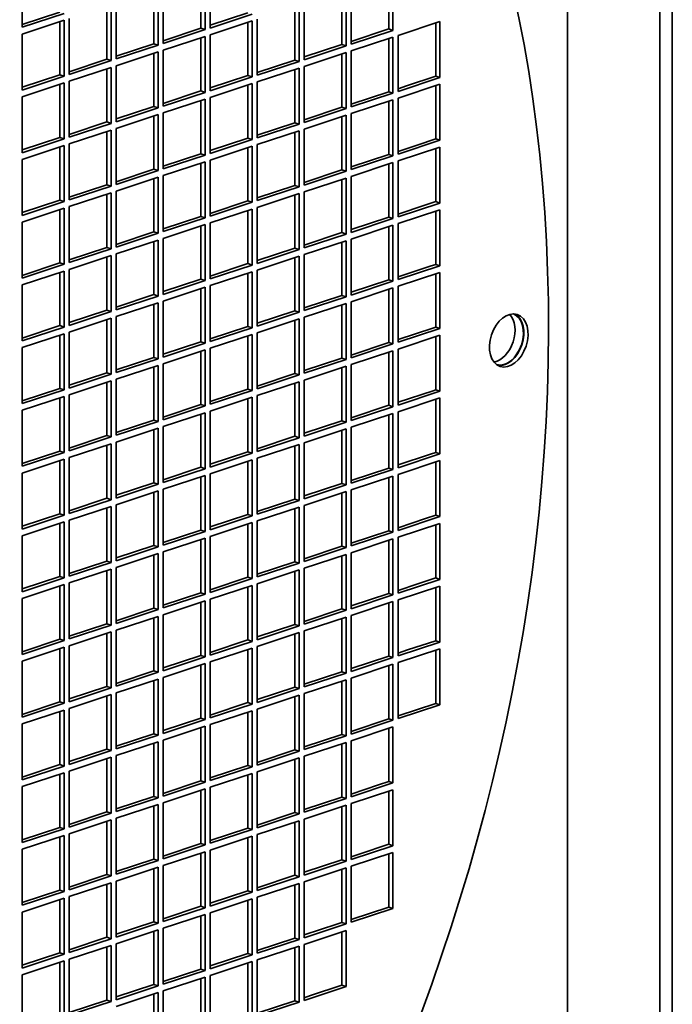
# Model space of a CAD drawing. Header units: millimetres. Extents: x 132 to 3320, y 40 to 2336.
# Tile 23 of 38: x 3099 to 3169, y 807 to 913. Entities that reach past the tile are written whole.
import ezdxf

# ---------------------------------------------------------------- set-up
doc = ezdxf.new("R2010")
doc.units = ezdxf.units.MM
doc.header["$LTSCALE"] = 8
doc.layers.add('Krawędzie widoczne(ISO)', color=7, linetype='Continuous', lineweight=35, true_color=0x262659)

msp = doc.modelspace()

# ---------------------------------------------------------------- linework, layer by layer
at = {"layer": 'Krawędzie widoczne(ISO)'}
for p, q in [((3167.771, 1023.25), (3167.771, 733.252)), ((3169.129, 733.699), (3169.129, 1023.698)), ((3157.815, 736.536), (3157.815, 1019.965)), ((3098.984, 912.342), (3098.984, 918.384)), ((3118.263, 912.235), (3118.263, 917.978)), ((3118.715, 918.127), (3118.715, 912.085)), ((3119.258, 912.264), (3119.258, 918.306)), ((3138.989, 918.049), (3138.989, 912.008)), ((3113.194, 910.562), (3113.194, 916.305)), ((3113.647, 916.455), (3113.647, 910.413)), ((3114.19, 910.592), (3114.19, 916.634)), ((3133.468, 910.485), (3133.468, 916.228)), ((3133.921, 916.377), (3133.921, 910.335)), ((3134.464, 910.515), (3134.464, 916.556)), ((3108.578, 914.782), (3108.578, 908.741)), ((3109.121, 908.92), (3109.121, 914.962)), ((3128.852, 914.705), (3128.852, 908.663)), ((3129.395, 908.842), (3129.395, 914.884)), ((3098.984, 912.641), (3103.057, 913.984)), ((3103.51, 913.835), (3098.984, 912.342)), ((3108.126, 908.89), (3108.126, 914.633)), ((3119.258, 912.563), (3123.331, 913.907)), ((3123.784, 913.757), (3119.258, 912.264)), ((3128.4, 908.812), (3128.4, 914.555)), ((3138.537, 912.157), (3138.537, 914.01)), ((3098.984, 911.617), (3103.51, 913.11)), ((3103.057, 907.218), (3103.057, 912.961)), ((3103.51, 913.11), (3103.51, 907.068)), ((3104.053, 907.248), (3104.053, 913.289)), ((3119.258, 911.539), (3123.784, 913.032)), ((3123.331, 907.14), (3123.331, 912.883)), ((3123.784, 913.032), (3123.784, 906.991)), ((3124.327, 907.17), (3124.327, 913.212)), ((3139.532, 911.462), (3144.058, 912.955)), ((3143.605, 907.063), (3143.605, 912.806)), ((3144.058, 912.955), (3144.058, 906.913)), ((3098.984, 905.575), (3098.984, 911.617)), ((3114.19, 910.891), (3118.263, 912.235)), ((3118.715, 912.085), (3114.19, 910.592)), ((3118.263, 912.235), (3118.715, 912.085)), ((3119.258, 905.498), (3119.258, 911.539)), ((3134.464, 910.813), (3138.537, 912.157)), ((3138.989, 912.008), (3134.464, 910.515)), ((3138.537, 912.157), (3138.989, 912.008)), ((3109.121, 909.219), (3113.194, 910.562)), ((3113.647, 910.413), (3109.121, 908.92)), ((3113.194, 910.562), (3113.647, 910.413)), ((3114.19, 909.867), (3118.715, 911.36)), ((3118.263, 905.468), (3118.263, 911.211)), ((3118.715, 911.36), (3118.715, 905.319)), ((3129.395, 909.141), (3133.468, 910.485)), ((3133.468, 910.485), (3133.921, 910.335)), ((3134.464, 909.79), (3138.989, 911.283)), ((3138.537, 905.39), (3138.537, 911.133)), ((3138.989, 911.283), (3138.989, 905.241)), ((3139.532, 905.42), (3139.532, 911.462)), ((3109.121, 908.195), (3113.647, 909.688)), ((3113.194, 903.796), (3113.194, 909.539)), ((3113.647, 909.688), (3113.647, 903.646)), ((3114.19, 903.826), (3114.19, 909.867)), ((3133.921, 910.335), (3129.395, 908.842)), ((3129.395, 908.117), (3133.921, 909.61)), ((3133.468, 903.718), (3133.468, 909.461)), ((3133.921, 909.61), (3133.921, 903.569)), ((3134.464, 903.748), (3134.464, 909.79)), ((3104.053, 907.546), (3108.126, 908.89)), ((3108.578, 908.741), (3104.053, 907.248)), ((3108.126, 908.89), (3108.578, 908.741)), ((3124.327, 907.469), (3128.4, 908.812)), ((3128.852, 908.663), (3124.327, 907.17)), ((3128.4, 908.812), (3128.852, 908.663)), ((3098.984, 905.874), (3103.057, 907.218)), ((3103.057, 907.218), (3103.51, 907.068)), ((3104.053, 906.523), (3108.578, 908.016)), ((3108.126, 902.123), (3108.126, 907.866)), ((3108.578, 908.016), (3108.578, 901.974)), ((3109.121, 902.153), (3109.121, 908.195)), ((3124.327, 906.445), (3128.852, 907.938)), ((3128.4, 902.046), (3128.4, 907.789)), ((3128.852, 907.938), (3128.852, 901.896)), ((3129.395, 902.076), (3129.395, 908.117)), ((3103.51, 907.068), (3098.984, 905.575)), ((3098.984, 904.85), (3103.51, 906.343)), ((3103.057, 900.451), (3103.057, 906.194)), ((3103.51, 906.343), (3103.51, 900.302)), ((3104.053, 900.481), (3104.053, 906.523)), ((3119.258, 905.796), (3123.331, 907.14)), ((3123.784, 906.991), (3119.258, 905.498)), ((3119.258, 904.773), (3123.784, 906.266)), ((3123.331, 907.14), (3123.784, 906.991)), ((3123.784, 906.266), (3123.784, 900.224)), ((3124.327, 900.403), (3124.327, 906.445)), ((3144.058, 906.913), (3139.532, 905.42)), ((3139.532, 904.695), (3144.058, 906.188)), ((3140.437, 906.017), (3143.605, 907.063)), ((3143.605, 907.063), (3144.058, 906.913)), ((3144.058, 906.188), (3144.058, 900.147)), ((3114.19, 904.124), (3118.263, 905.468)), ((3118.715, 905.319), (3114.19, 903.826)), ((3118.263, 905.468), (3118.715, 905.319)), ((3123.331, 900.374), (3123.331, 906.117)), ((3134.464, 904.046), (3138.537, 905.39)), ((3138.989, 905.241), (3134.464, 903.748)), ((3138.537, 905.39), (3138.989, 905.241)), ((3139.532, 905.719), (3140.437, 906.017)), ((3143.605, 900.296), (3143.605, 906.039)), ((3098.984, 898.809), (3098.984, 904.85)), ((3114.19, 903.101), (3118.715, 904.594)), ((3118.263, 898.701), (3118.263, 904.444)), ((3118.715, 904.594), (3118.715, 898.552)), ((3119.258, 898.731), (3119.258, 904.773)), ((3134.464, 903.023), (3138.989, 904.516)), ((3138.537, 898.624), (3138.537, 904.367)), ((3138.989, 904.516), (3138.989, 898.474)), ((3139.532, 898.653), (3139.532, 904.695)), ((3109.121, 902.452), (3113.194, 903.796)), ((3113.647, 903.646), (3109.121, 902.153)), ((3113.194, 903.796), (3113.647, 903.646)), ((3114.19, 897.059), (3114.19, 903.101)), ((3129.395, 902.374), (3133.468, 903.718)), ((3133.921, 903.569), (3129.395, 902.076)), ((3133.468, 903.718), (3133.921, 903.569)), ((3134.464, 896.981), (3134.464, 903.023)), ((3104.053, 900.78), (3108.126, 902.123)), ((3108.578, 901.974), (3104.053, 900.481)), ((3108.126, 902.123), (3108.578, 901.974)), ((3109.121, 901.428), (3113.647, 902.921)), ((3113.194, 897.029), (3113.194, 902.772)), ((3113.647, 902.921), (3113.647, 896.88)), ((3124.327, 900.702), (3128.4, 902.046)), ((3128.4, 902.046), (3128.852, 901.896)), ((3129.395, 901.351), (3133.921, 902.844)), ((3133.468, 896.951), (3133.468, 902.694)), ((3133.921, 902.844), (3133.921, 896.802)), ((3104.053, 899.756), (3108.578, 901.249)), ((3108.126, 895.357), (3108.126, 901.1)), ((3108.578, 901.249), (3108.578, 895.207)), ((3109.121, 895.387), (3109.121, 901.428)), ((3128.852, 901.896), (3124.327, 900.403)), ((3124.327, 899.678), (3128.852, 901.171)), ((3128.4, 895.279), (3128.4, 901.022)), ((3128.852, 901.171), (3128.852, 895.13)), ((3129.395, 895.309), (3129.395, 901.351)), ((3098.984, 899.107), (3103.057, 900.451)), ((3103.51, 900.302), (3098.984, 898.809)), ((3103.057, 900.451), (3103.51, 900.302)), ((3119.258, 899.03), (3123.331, 900.374)), ((3123.784, 900.224), (3119.258, 898.731)), ((3123.331, 900.374), (3123.784, 900.224)), ((3144.058, 900.147), (3139.532, 898.653)), ((3141.583, 899.629), (3143.605, 900.296)), ((3143.605, 900.296), (3144.058, 900.147)), ((3098.984, 898.084), (3103.51, 899.577)), ((3103.057, 893.685), (3103.057, 899.428)), ((3103.51, 899.577), (3103.51, 893.535)), ((3104.053, 893.714), (3104.053, 899.756)), ((3119.258, 898.006), (3123.784, 899.499)), ((3123.331, 893.607), (3123.331, 899.35)), ((3123.784, 899.499), (3123.784, 893.458)), ((3124.327, 893.637), (3124.327, 899.678)), ((3139.532, 898.952), (3141.583, 899.629)), ((3139.532, 897.928), (3144.058, 899.422)), ((3143.605, 893.529), (3143.605, 899.272)), ((3144.058, 899.422), (3144.058, 893.38)), ((3098.984, 892.042), (3098.984, 898.084)), ((3114.19, 897.357), (3118.263, 898.701)), ((3118.715, 898.552), (3114.19, 897.059)), ((3114.19, 896.334), (3118.715, 897.827)), ((3118.263, 898.701), (3118.715, 898.552)), ((3118.263, 891.935), (3118.263, 897.678)), ((3118.715, 897.827), (3118.715, 891.785)), ((3119.258, 891.964), (3119.258, 898.006)), ((3134.464, 897.28), (3138.537, 898.624)), ((3138.989, 898.474), (3134.464, 896.981)), ((3134.464, 896.256), (3138.989, 897.749)), ((3138.537, 898.624), (3138.989, 898.474)), ((3138.989, 897.749), (3138.989, 891.708)), ((3139.532, 891.887), (3139.532, 897.928)), ((3109.121, 895.685), (3113.194, 897.029)), ((3113.647, 896.88), (3109.121, 895.387)), ((3113.194, 897.029), (3113.647, 896.88)), ((3129.395, 895.608), (3133.468, 896.951)), ((3133.921, 896.802), (3129.395, 895.309)), ((3133.468, 896.951), (3133.921, 896.802)), ((3138.537, 891.857), (3138.537, 897.6)), ((3109.121, 894.662), (3113.647, 896.155)), ((3113.194, 890.262), (3113.194, 896.005)), ((3113.647, 896.155), (3113.647, 890.113)), ((3114.19, 890.292), (3114.19, 896.334)), ((3129.395, 894.584), (3133.921, 896.077)), ((3133.468, 890.185), (3133.468, 895.928)), ((3133.921, 896.077), (3133.921, 890.035)), ((3134.464, 890.215), (3134.464, 896.256)), ((3104.053, 894.013), (3108.126, 895.357)), ((3108.578, 895.207), (3104.053, 893.714)), ((3104.053, 892.989), (3108.578, 894.482)), ((3108.126, 895.357), (3108.578, 895.207)), ((3108.578, 894.482), (3108.578, 888.441)), ((3109.121, 888.62), (3109.121, 894.662)), ((3124.327, 893.935), (3128.4, 895.279)), ((3128.852, 895.13), (3124.327, 893.637)), ((3128.4, 895.279), (3128.852, 895.13)), ((3129.395, 888.542), (3129.395, 894.584)), ((3098.984, 892.341), (3103.057, 893.685)), ((3103.51, 893.535), (3098.984, 892.042)), ((3103.057, 893.685), (3103.51, 893.535)), ((3108.126, 888.59), (3108.126, 894.333)), ((3119.258, 892.263), (3123.331, 893.607)), ((3123.784, 893.458), (3119.258, 891.964)), ((3123.331, 893.607), (3123.784, 893.458)), ((3124.327, 892.912), (3128.852, 894.405)), ((3128.4, 888.512), (3128.4, 894.256)), ((3128.852, 894.405), (3128.852, 888.363)), ((3142.437, 893.144), (3143.605, 893.529)), ((3143.605, 893.529), (3144.058, 893.38)), ((3098.984, 891.317), (3103.51, 892.81)), ((3103.057, 886.918), (3103.057, 892.661)), ((3103.51, 892.81), (3103.51, 886.769)), ((3104.053, 886.948), (3104.053, 892.989)), ((3119.258, 891.239), (3123.784, 892.733)), ((3123.331, 886.84), (3123.331, 892.583)), ((3123.784, 892.733), (3123.784, 886.691)), ((3124.327, 886.87), (3124.327, 892.912)), ((3144.058, 893.38), (3139.532, 891.887)), ((3139.532, 892.185), (3142.437, 893.144)), ((3139.532, 891.162), (3144.058, 892.655)), ((3143.605, 886.763), (3143.605, 892.506)), ((3144.058, 892.655), (3144.058, 886.613)), ((3098.984, 885.275), (3098.984, 891.317)), ((3114.19, 890.591), (3118.263, 891.935)), ((3118.715, 891.785), (3114.19, 890.292)), ((3118.263, 891.935), (3118.715, 891.785)), ((3134.464, 890.513), (3138.537, 891.857)), ((3138.989, 891.708), (3134.464, 890.215)), ((3138.537, 891.857), (3138.989, 891.708)), ((3109.121, 888.919), (3113.194, 890.262)), ((3113.194, 890.262), (3113.647, 890.113)), ((3114.19, 889.567), (3118.715, 891.06)), ((3118.263, 885.168), (3118.263, 890.911)), ((3118.715, 891.06), (3118.715, 885.019)), ((3119.258, 885.198), (3119.258, 891.239)), ((3134.464, 889.49), (3138.989, 890.983)), ((3138.537, 885.09), (3138.537, 890.833)), ((3138.989, 890.983), (3138.989, 884.941)), ((3139.532, 885.12), (3139.532, 891.162)), ((3113.647, 890.113), (3109.121, 888.62)), ((3109.121, 887.895), (3113.647, 889.388)), ((3113.194, 883.496), (3113.194, 889.239)), ((3113.647, 889.388), (3113.647, 883.346)), ((3114.19, 883.526), (3114.19, 889.567)), ((3129.395, 888.841), (3133.468, 890.185)), ((3133.921, 890.035), (3129.395, 888.542)), ((3129.395, 887.817), (3133.921, 889.31)), ((3133.468, 890.185), (3133.921, 890.035)), ((3133.468, 883.418), (3133.468, 889.161)), ((3133.921, 889.31), (3133.921, 883.269)), ((3134.464, 883.448), (3134.464, 889.49)), ((3104.053, 887.246), (3108.126, 888.59)), ((3108.578, 888.441), (3104.053, 886.948)), ((3108.126, 888.59), (3108.578, 888.441)), ((3124.327, 887.169), (3128.4, 888.512)), ((3128.852, 888.363), (3124.327, 886.87)), ((3128.4, 888.512), (3128.852, 888.363)), ((3104.053, 886.223), (3108.578, 887.716)), ((3108.126, 881.823), (3108.126, 887.567)), ((3108.578, 887.716), (3108.578, 881.674)), ((3109.121, 881.853), (3109.121, 887.895)), ((3124.327, 886.145), (3128.852, 887.638)), ((3128.4, 881.746), (3128.4, 887.489)), ((3128.852, 887.638), (3128.852, 881.597)), ((3129.395, 881.776), (3129.395, 887.817)), ((3098.984, 885.574), (3103.057, 886.918)), ((3103.51, 886.769), (3098.984, 885.275)), ((3098.984, 884.55), (3103.51, 886.044)), ((3103.057, 886.918), (3103.51, 886.769)), ((3103.51, 886.044), (3103.51, 880.002)), ((3104.053, 880.181), (3104.053, 886.223)), ((3119.258, 885.496), (3123.331, 886.84)), ((3123.784, 886.691), (3119.258, 885.198)), ((3123.331, 886.84), (3123.784, 886.691)), ((3124.327, 880.103), (3124.327, 886.145)), ((3144.058, 886.613), (3139.532, 885.12)), ((3139.532, 885.419), (3143.006, 886.565)), ((3143.006, 886.565), (3143.605, 886.763)), ((3143.605, 886.763), (3144.058, 886.613)), ((3103.057, 880.151), (3103.057, 885.894)), ((3114.19, 883.824), (3118.263, 885.168)), ((3118.715, 885.019), (3114.19, 883.526)), ((3118.263, 885.168), (3118.715, 885.019)), ((3119.258, 884.473), (3123.784, 885.966)), ((3123.331, 880.074), (3123.331, 885.817)), ((3123.784, 885.966), (3123.784, 879.924)), ((3134.464, 883.747), (3138.537, 885.09)), ((3138.989, 884.941), (3134.464, 883.448)), ((3138.537, 885.09), (3138.989, 884.941)), ((3139.532, 884.395), (3144.058, 885.888)), ((3143.605, 879.996), (3143.605, 885.739)), ((3144.058, 885.888), (3144.058, 879.847)), ((3098.984, 878.509), (3098.984, 884.55)), ((3114.19, 882.801), (3118.715, 884.294)), ((3118.263, 878.401), (3118.263, 884.144)), ((3118.715, 884.294), (3118.715, 878.252)), ((3119.258, 878.431), (3119.258, 884.473)), ((3134.464, 882.723), (3138.989, 884.216)), ((3138.537, 878.324), (3138.537, 884.067)), ((3138.989, 884.216), (3138.989, 878.174)), ((3139.532, 878.354), (3139.532, 884.395)), ((3109.121, 882.152), (3113.194, 883.496)), ((3113.647, 883.346), (3109.121, 881.853)), ((3113.194, 883.496), (3113.647, 883.346)), ((3114.19, 876.759), (3114.19, 882.801)), ((3129.395, 882.074), (3133.468, 883.418)), ((3133.921, 883.269), (3129.395, 881.776)), ((3133.468, 883.418), (3133.921, 883.269)), ((3104.053, 880.48), (3108.126, 881.823)), ((3108.126, 881.823), (3108.578, 881.674)), ((3109.121, 881.128), (3113.647, 882.621)), ((3113.194, 876.729), (3113.194, 882.472)), ((3113.647, 882.621), (3113.647, 876.58)), ((3124.327, 880.402), (3128.4, 881.746)), ((3128.4, 881.746), (3128.852, 881.597)), ((3129.395, 881.051), (3133.921, 882.544)), ((3133.468, 876.651), (3133.468, 882.394)), ((3133.921, 882.544), (3133.921, 876.502)), ((3134.464, 876.681), (3134.464, 882.723)), ((3108.578, 881.674), (3104.053, 880.181)), ((3104.053, 879.456), (3108.578, 880.949)), ((3108.126, 875.057), (3108.126, 880.8)), ((3108.578, 880.949), (3108.578, 874.908)), ((3109.121, 875.087), (3109.121, 881.128)), ((3128.852, 881.597), (3124.327, 880.103)), ((3124.327, 879.378), (3128.852, 880.872)), ((3128.4, 874.979), (3128.4, 880.722)), ((3128.852, 880.872), (3128.852, 874.83)), ((3129.395, 875.009), (3129.395, 881.051)), ((3098.984, 878.807), (3103.057, 880.151)), ((3103.51, 880.002), (3098.984, 878.509)), ((3103.057, 880.151), (3103.51, 880.002)), ((3119.258, 878.73), (3123.331, 880.074)), ((3123.784, 879.924), (3119.258, 878.431)), ((3123.331, 880.074), (3123.784, 879.924)), ((3139.532, 878.652), (3143.297, 879.894)), ((3144.058, 879.847), (3139.532, 878.354)), ((3143.297, 879.894), (3143.605, 879.996)), ((3143.605, 879.996), (3144.058, 879.847)), ((3098.984, 877.784), (3103.51, 879.277)), ((3103.057, 873.385), (3103.057, 879.128)), ((3103.51, 879.277), (3103.51, 873.235)), ((3104.053, 873.414), (3104.053, 879.456)), ((3119.258, 877.706), (3123.784, 879.199)), ((3123.331, 873.307), (3123.331, 879.05)), ((3123.784, 879.199), (3123.784, 873.158)), ((3124.327, 873.337), (3124.327, 879.378)), ((3139.532, 877.629), (3144.058, 879.122)), ((3143.605, 873.229), (3143.605, 878.972)), ((3144.058, 879.122), (3144.058, 873.08)), ((3098.984, 871.742), (3098.984, 877.784)), ((3114.19, 877.058), (3118.263, 878.401)), ((3118.715, 878.252), (3114.19, 876.759)), ((3114.19, 876.034), (3118.715, 877.527)), ((3118.263, 878.401), (3118.715, 878.252)), ((3118.715, 877.527), (3118.715, 871.485)), ((3119.258, 871.665), (3119.258, 877.706)), ((3134.464, 876.98), (3138.537, 878.324)), ((3138.989, 878.174), (3134.464, 876.681)), ((3138.537, 878.324), (3138.989, 878.174)), ((3139.532, 871.587), (3139.532, 877.629)), ((3109.121, 875.385), (3113.194, 876.729)), ((3113.647, 876.58), (3109.121, 875.087)), ((3113.194, 876.729), (3113.647, 876.58)), ((3118.263, 871.635), (3118.263, 877.378)), ((3129.395, 875.308), (3133.468, 876.651)), ((3133.921, 876.502), (3129.395, 875.009)), ((3133.468, 876.651), (3133.921, 876.502)), ((3134.464, 875.956), (3138.989, 877.449)), ((3138.537, 871.557), (3138.537, 877.3)), ((3138.989, 877.449), (3138.989, 871.408)), ((3109.121, 874.362), (3113.647, 875.855)), ((3113.194, 869.962), (3113.194, 875.705)), ((3113.647, 875.855), (3113.647, 869.813)), ((3114.19, 869.992), (3114.19, 876.034)), ((3129.395, 874.284), (3133.921, 875.777)), ((3133.468, 869.885), (3133.468, 875.628)), ((3133.921, 875.777), (3133.921, 869.736)), ((3134.464, 869.915), (3134.464, 875.956)), ((3104.053, 873.713), (3108.126, 875.057)), ((3108.578, 874.908), (3104.053, 873.414)), ((3108.126, 875.057), (3108.578, 874.908)), ((3109.121, 868.32), (3109.121, 874.362)), ((3124.327, 873.635), (3128.4, 874.979)), ((3128.852, 874.83), (3124.327, 873.337)), ((3128.4, 874.979), (3128.852, 874.83)), ((3098.984, 872.041), (3103.057, 873.385)), ((3103.51, 873.235), (3098.984, 871.742)), ((3103.057, 873.385), (3103.51, 873.235)), ((3104.053, 872.689), (3108.578, 874.183)), ((3108.126, 868.29), (3108.126, 874.033)), ((3108.578, 874.183), (3108.578, 868.141)), ((3119.258, 871.963), (3123.331, 873.307)), ((3123.331, 873.307), (3123.784, 873.158)), ((3124.327, 872.612), (3128.852, 874.105)), ((3128.4, 868.213), (3128.4, 873.956)), ((3128.852, 874.105), (3128.852, 868.063)), ((3129.395, 868.242), (3129.395, 874.284)), ((3143.312, 873.133), (3143.605, 873.229)), ((3143.605, 873.229), (3144.058, 873.08)), ((3098.984, 871.017), (3103.51, 872.51)), ((3103.057, 866.618), (3103.057, 872.361)), ((3103.51, 872.51), (3103.51, 866.469)), ((3104.053, 866.648), (3104.053, 872.689)), ((3123.784, 873.158), (3119.258, 871.665)), ((3119.258, 870.94), (3123.784, 872.433)), ((3123.331, 866.54), (3123.331, 872.283)), ((3123.784, 872.433), (3123.784, 866.391)), ((3124.327, 866.57), (3124.327, 872.612)), ((3139.532, 871.886), (3143.312, 873.133)), ((3144.058, 873.08), (3139.532, 871.587)), ((3139.532, 870.862), (3144.058, 872.355)), ((3143.605, 866.463), (3143.605, 872.206)), ((3144.058, 872.355), (3144.058, 866.313)), ((3114.19, 870.291), (3118.263, 871.635)), ((3118.715, 871.485), (3114.19, 869.992)), ((3118.263, 871.635), (3118.715, 871.485)), ((3134.464, 870.213), (3138.537, 871.557)), ((3138.989, 871.408), (3134.464, 869.915)), ((3138.537, 871.557), (3138.989, 871.408)), ((3098.984, 864.976), (3098.984, 871.017)), ((3114.19, 869.267), (3118.715, 870.76)), ((3118.263, 864.868), (3118.263, 870.611)), ((3118.715, 870.76), (3118.715, 864.719)), ((3119.258, 864.898), (3119.258, 870.94)), ((3134.464, 869.19), (3138.989, 870.683)), ((3138.537, 864.79), (3138.537, 870.533)), ((3138.989, 870.683), (3138.989, 864.641)), ((3139.532, 864.82), (3139.532, 870.862)), ((3109.121, 868.619), (3113.194, 869.962)), ((3113.647, 869.813), (3109.121, 868.32)), ((3109.121, 867.595), (3113.647, 869.088)), ((3113.194, 869.962), (3113.647, 869.813)), ((3113.647, 869.088), (3113.647, 863.047)), ((3114.19, 863.226), (3114.19, 869.267)), ((3129.395, 868.541), (3133.468, 869.885)), ((3133.921, 869.736), (3129.395, 868.242)), ((3129.395, 867.517), (3133.921, 869.011)), ((3133.468, 869.885), (3133.921, 869.736)), ((3133.921, 869.011), (3133.921, 862.969)), ((3134.464, 863.148), (3134.464, 869.19)), ((3104.053, 866.946), (3108.126, 868.29)), ((3108.578, 868.141), (3104.053, 866.648)), ((3108.126, 868.29), (3108.578, 868.141)), ((3113.194, 863.196), (3113.194, 868.939)), ((3124.327, 866.869), (3128.4, 868.213)), ((3128.852, 868.063), (3124.327, 866.57)), ((3128.4, 868.213), (3128.852, 868.063)), ((3133.468, 863.118), (3133.468, 868.861)), ((3104.053, 865.923), (3108.578, 867.416)), ((3108.126, 861.524), (3108.126, 867.267)), ((3108.578, 867.416), (3108.578, 861.374)), ((3109.121, 861.553), (3109.121, 867.595)), ((3124.327, 865.845), (3128.852, 867.338)), ((3128.4, 861.446), (3128.4, 867.189)), ((3128.852, 867.338), (3128.852, 861.297)), ((3129.395, 861.476), (3129.395, 867.517)), ((3098.984, 865.274), (3103.057, 866.618)), ((3103.51, 866.469), (3098.984, 864.976)), ((3103.057, 866.618), (3103.51, 866.469)), ((3104.053, 859.881), (3104.053, 865.923)), ((3119.258, 865.197), (3123.331, 866.54)), ((3123.784, 866.391), (3119.258, 864.898)), ((3123.331, 866.54), (3123.784, 866.391)), ((3124.327, 859.804), (3124.327, 865.845)), ((3144.058, 866.313), (3139.532, 864.82)), ((3139.532, 865.119), (3143.051, 866.28)), ((3143.051, 866.28), (3143.605, 866.463)), ((3143.605, 866.463), (3144.058, 866.313)), ((3098.984, 864.251), (3103.51, 865.744)), ((3103.057, 859.851), (3103.057, 865.594)), ((3103.51, 865.744), (3103.51, 859.702)), ((3114.19, 863.524), (3118.263, 864.868)), ((3118.263, 864.868), (3118.715, 864.719)), ((3119.258, 864.173), (3123.784, 865.666)), ((3123.331, 859.774), (3123.331, 865.517)), ((3123.784, 865.666), (3123.784, 859.624)), ((3134.464, 863.447), (3138.537, 864.79)), ((3138.537, 864.79), (3138.989, 864.641)), ((3139.532, 864.095), (3144.058, 865.588)), ((3143.605, 859.696), (3143.605, 865.439)), ((3144.058, 865.588), (3144.058, 859.547)), ((3098.984, 858.209), (3098.984, 864.251)), ((3118.715, 864.719), (3114.19, 863.226)), ((3114.19, 862.501), (3118.715, 863.994)), ((3118.263, 858.101), (3118.263, 863.844)), ((3118.715, 863.994), (3118.715, 857.952)), ((3119.258, 858.131), (3119.258, 864.173)), ((3138.989, 864.641), (3134.464, 863.148)), ((3134.464, 862.423), (3138.989, 863.916)), ((3138.537, 858.024), (3138.537, 863.767)), ((3138.989, 863.916), (3138.989, 857.875)), ((3139.532, 858.054), (3139.532, 864.095)), ((3109.121, 861.852), (3113.194, 863.196)), ((3113.647, 863.047), (3109.121, 861.553)), ((3113.194, 863.196), (3113.647, 863.047)), ((3129.395, 861.774), (3133.468, 863.118)), ((3133.921, 862.969), (3129.395, 861.476)), ((3133.468, 863.118), (3133.921, 862.969)), ((3109.121, 860.828), (3113.647, 862.322)), ((3113.194, 856.429), (3113.194, 862.172)), ((3113.647, 862.322), (3113.647, 856.28)), ((3114.19, 856.459), (3114.19, 862.501)), ((3129.395, 860.751), (3133.921, 862.244)), ((3133.468, 856.352), (3133.468, 862.095)), ((3133.921, 862.244), (3133.921, 856.202)), ((3134.464, 856.381), (3134.464, 862.423)), ((3104.053, 860.18), (3108.126, 861.524)), ((3108.578, 861.374), (3104.053, 859.881)), ((3104.053, 859.156), (3108.578, 860.649)), ((3108.126, 861.524), (3108.578, 861.374)), ((3108.126, 854.757), (3108.126, 860.5)), ((3108.578, 860.649), (3108.578, 854.608)), ((3109.121, 854.787), (3109.121, 860.828)), ((3124.327, 860.102), (3128.4, 861.446)), ((3128.852, 861.297), (3124.327, 859.804)), ((3124.327, 859.079), (3128.852, 860.572)), ((3128.4, 861.446), (3128.852, 861.297)), ((3128.852, 860.572), (3128.852, 854.53)), ((3129.395, 854.709), (3129.395, 860.751)), ((3098.984, 858.508), (3103.057, 859.851)), ((3103.51, 859.702), (3098.984, 858.209)), ((3103.057, 859.851), (3103.51, 859.702)), ((3119.258, 858.43), (3123.331, 859.774)), ((3123.784, 859.624), (3119.258, 858.131)), ((3123.331, 859.774), (3123.784, 859.624)), ((3128.4, 854.679), (3128.4, 860.422)), ((3144.058, 859.547), (3139.532, 858.054)), ((3142.511, 859.335), (3143.605, 859.696)), ((3143.605, 859.696), (3144.058, 859.547)), ((3098.984, 857.484), (3103.51, 858.977)), ((3103.057, 853.085), (3103.057, 858.828)), ((3103.51, 858.977), (3103.51, 852.935)), ((3104.053, 853.115), (3104.053, 859.156)), ((3119.258, 857.406), (3123.784, 858.899)), ((3123.331, 853.007), (3123.331, 858.75)), ((3123.784, 858.899), (3123.784, 852.858)), ((3124.327, 853.037), (3124.327, 859.079)), ((3139.532, 858.352), (3142.511, 859.335)), ((3139.532, 857.329), (3144.058, 858.822)), ((3143.605, 852.929), (3143.605, 858.672)), ((3144.058, 858.822), (3144.058, 852.78)), ((3098.984, 851.442), (3098.984, 857.484)), ((3114.19, 856.758), (3118.263, 858.101)), ((3118.715, 857.952), (3114.19, 856.459)), ((3118.263, 858.101), (3118.715, 857.952)), ((3119.258, 851.365), (3119.258, 857.406)), ((3134.464, 856.68), (3138.537, 858.024)), ((3138.989, 857.875), (3134.464, 856.381)), ((3138.537, 858.024), (3138.989, 857.875)), ((3139.532, 851.287), (3139.532, 857.329)), ((3109.121, 855.085), (3113.194, 856.429)), ((3113.647, 856.28), (3109.121, 854.787)), ((3113.194, 856.429), (3113.647, 856.28)), ((3114.19, 855.734), (3118.715, 857.227)), ((3118.263, 851.335), (3118.263, 857.078)), ((3118.715, 857.227), (3118.715, 851.185)), ((3129.395, 855.008), (3133.468, 856.352)), ((3133.468, 856.352), (3133.921, 856.202)), ((3134.464, 855.656), (3138.989, 857.15)), ((3138.537, 851.257), (3138.537, 857)), ((3138.989, 857.15), (3138.989, 851.108)), ((3109.121, 854.062), (3113.647, 855.555)), ((3113.194, 849.663), (3113.194, 855.406)), ((3113.647, 855.555), (3113.647, 849.513)), ((3114.19, 849.692), (3114.19, 855.734)), ((3133.921, 856.202), (3129.395, 854.709)), ((3129.395, 853.984), (3133.921, 855.477)), ((3133.468, 849.585), (3133.468, 855.328)), ((3133.921, 855.477), (3133.921, 849.436)), ((3134.464, 849.615), (3134.464, 855.656)), ((3104.053, 853.413), (3108.126, 854.757)), ((3108.578, 854.608), (3104.053, 853.115)), ((3108.126, 854.757), (3108.578, 854.608)), ((3124.327, 853.336), (3128.4, 854.679)), ((3128.852, 854.53), (3124.327, 853.037)), ((3128.4, 854.679), (3128.852, 854.53)), ((3098.984, 851.741), (3103.057, 853.085)), ((3103.057, 853.085), (3103.51, 852.935)), ((3104.053, 852.39), (3108.578, 853.883)), ((3108.126, 847.99), (3108.126, 853.733)), ((3108.578, 853.883), (3108.578, 847.841)), ((3109.121, 848.02), (3109.121, 854.062)), ((3124.327, 852.312), (3128.852, 853.805)), ((3128.4, 847.913), (3128.4, 853.656)), ((3128.852, 853.805), (3128.852, 847.763)), ((3129.395, 847.943), (3129.395, 853.984)), ((3103.51, 852.935), (3098.984, 851.442)), ((3098.984, 850.717), (3103.51, 852.21)), ((3103.057, 846.318), (3103.057, 852.061)), ((3103.51, 852.21), (3103.51, 846.169)), ((3104.053, 846.348), (3104.053, 852.39)), ((3119.258, 851.663), (3123.331, 853.007)), ((3123.784, 852.858), (3119.258, 851.365)), ((3119.258, 850.64), (3123.784, 852.133)), ((3123.331, 853.007), (3123.784, 852.858)), ((3123.331, 846.24), (3123.331, 851.983)), ((3123.784, 852.133), (3123.784, 846.091)), ((3124.327, 846.27), (3124.327, 852.312)), ((3144.058, 852.78), (3139.532, 851.287)), ((3139.532, 851.586), (3141.688, 852.297)), ((3139.532, 850.562), (3144.058, 852.055)), ((3141.688, 852.297), (3143.605, 852.929)), ((3143.605, 852.929), (3144.058, 852.78)), ((3144.058, 852.055), (3144.058, 846.013)), ((3114.19, 849.991), (3118.263, 851.335)), ((3118.715, 851.185), (3114.19, 849.692)), ((3118.263, 851.335), (3118.715, 851.185)), ((3134.464, 849.913), (3138.537, 851.257)), ((3138.989, 851.108), (3134.464, 849.615)), ((3138.537, 851.257), (3138.989, 851.108)), ((3143.605, 846.163), (3143.605, 851.906)), ((3098.984, 844.676), (3098.984, 850.717)), ((3114.19, 848.967), (3118.715, 850.46)), ((3118.263, 844.568), (3118.263, 850.311)), ((3118.715, 850.46), (3118.715, 844.419)), ((3119.258, 844.598), (3119.258, 850.64)), ((3134.464, 848.89), (3138.989, 850.383)), ((3138.537, 844.491), (3138.537, 850.234)), ((3138.989, 850.383), (3138.989, 844.341)), ((3139.532, 844.52), (3139.532, 850.562)), ((3109.121, 848.319), (3113.194, 849.663)), ((3113.647, 849.513), (3109.121, 848.02)), ((3113.194, 849.663), (3113.647, 849.513)), ((3114.19, 842.926), (3114.19, 848.967)), ((3129.395, 848.241), (3133.468, 849.585)), ((3133.921, 849.436), (3129.395, 847.943)), ((3133.468, 849.585), (3133.921, 849.436)), ((3134.464, 842.848), (3134.464, 848.89)), ((3104.053, 846.647), (3108.126, 847.99)), ((3108.578, 847.841), (3104.053, 846.348)), ((3108.126, 847.99), (3108.578, 847.841)), ((3109.121, 847.295), (3113.647, 848.788)), ((3113.194, 842.896), (3113.194, 848.639)), ((3113.647, 848.788), (3113.647, 842.747)), ((3124.327, 846.569), (3128.4, 847.913)), ((3128.852, 847.763), (3124.327, 846.27)), ((3128.4, 847.913), (3128.852, 847.763)), ((3129.395, 847.218), (3133.921, 848.711)), ((3133.468, 842.818), (3133.468, 848.561)), ((3133.921, 848.711), (3133.921, 842.669)), ((3104.053, 845.623), (3108.578, 847.116)), ((3108.126, 841.224), (3108.126, 846.967)), ((3108.578, 847.116), (3108.578, 841.074)), ((3109.121, 841.254), (3109.121, 847.295)), ((3124.327, 845.545), (3128.852, 847.038)), ((3128.4, 841.146), (3128.4, 846.889)), ((3128.852, 847.038), (3128.852, 840.997)), ((3129.395, 841.176), (3129.395, 847.218)), ((3098.984, 844.974), (3103.057, 846.318)), ((3103.51, 846.169), (3098.984, 844.676)), ((3103.057, 846.318), (3103.51, 846.169)), ((3104.053, 839.581), (3104.053, 845.623)), ((3119.258, 844.897), (3123.331, 846.24)), ((3123.784, 846.091), (3119.258, 844.598)), ((3123.331, 846.24), (3123.784, 846.091)), ((3144.058, 846.013), (3139.532, 844.52)), ((3140.574, 845.163), (3143.605, 846.163)), ((3143.605, 846.163), (3144.058, 846.013)), ((3098.984, 843.951), (3103.51, 845.444)), ((3103.057, 839.551), (3103.057, 845.294)), ((3103.51, 845.444), (3103.51, 839.402)), ((3114.19, 843.224), (3118.263, 844.568)), ((3118.263, 844.568), (3118.715, 844.419)), ((3119.258, 843.873), (3123.784, 845.366)), ((3123.331, 839.474), (3123.331, 845.217)), ((3123.784, 845.366), (3123.784, 839.324)), ((3124.327, 839.504), (3124.327, 845.545)), ((3139.532, 843.795), (3144.058, 845.288)), ((3139.532, 844.819), (3140.574, 845.163)), ((3143.605, 839.396), (3143.605, 845.139)), ((3144.058, 845.288), (3144.058, 839.247)), ((3098.984, 837.909), (3098.984, 843.951)), ((3118.715, 844.419), (3114.19, 842.926)), ((3114.19, 842.201), (3118.715, 843.694)), ((3118.263, 837.802), (3118.263, 843.545)), ((3118.715, 843.694), (3118.715, 837.652)), ((3119.258, 837.831), (3119.258, 843.873)), ((3134.464, 843.147), (3138.537, 844.491)), ((3138.989, 844.341), (3134.464, 842.848)), ((3134.464, 842.123), (3138.989, 843.616)), ((3138.537, 844.491), (3138.989, 844.341)), ((3138.989, 843.616), (3138.989, 837.575)), ((3139.532, 837.754), (3139.532, 843.795)), ((3109.121, 841.552), (3113.194, 842.896)), ((3113.647, 842.747), (3109.121, 841.254)), ((3113.194, 842.896), (3113.647, 842.747)), ((3129.395, 841.475), (3133.468, 842.818)), ((3133.921, 842.669), (3129.395, 841.176)), ((3133.468, 842.818), (3133.921, 842.669)), ((3138.537, 837.724), (3138.537, 843.467)), ((3109.121, 840.529), (3113.647, 842.022)), ((3113.194, 836.129), (3113.194, 841.872)), ((3113.647, 842.022), (3113.647, 835.98)), ((3114.19, 836.159), (3114.19, 842.201)), ((3129.395, 840.451), (3133.921, 841.944)), ((3133.468, 836.052), (3133.468, 841.795)), ((3133.921, 841.944), (3133.921, 835.902)), ((3134.464, 836.082), (3134.464, 842.123)), ((3104.053, 839.88), (3108.126, 841.224)), ((3108.578, 841.074), (3104.053, 839.581)), ((3104.053, 838.856), (3108.578, 840.349)), ((3108.126, 841.224), (3108.578, 841.074)), ((3108.578, 840.349), (3108.578, 834.308)), ((3109.121, 834.487), (3109.121, 840.529)), ((3124.327, 839.802), (3128.4, 841.146)), ((3128.852, 840.997), (3124.327, 839.504)), ((3128.4, 841.146), (3128.852, 840.997)), ((3129.395, 834.409), (3129.395, 840.451)), ((3098.984, 838.208), (3103.057, 839.551)), ((3103.51, 839.402), (3098.984, 837.909)), ((3103.057, 839.551), (3103.51, 839.402)), ((3108.126, 834.457), (3108.126, 840.2)), ((3119.258, 838.13), (3123.331, 839.474)), ((3123.784, 839.324), (3119.258, 837.831)), ((3123.331, 839.474), (3123.784, 839.324)), ((3124.327, 838.779), (3128.852, 840.272)), ((3128.4, 834.379), (3128.4, 840.122)), ((3128.852, 840.272), (3128.852, 834.23)), ((3139.532, 838.052), (3143.605, 839.396)), ((3144.058, 839.247), (3139.532, 837.754)), ((3143.605, 839.396), (3144.058, 839.247)), ((3098.984, 837.184), (3103.51, 838.677)), ((3103.057, 832.785), (3103.057, 838.528)), ((3103.51, 838.677), (3103.51, 832.635)), ((3104.053, 832.815), (3104.053, 838.856)), ((3119.258, 837.106), (3123.784, 838.599)), ((3123.331, 832.707), (3123.331, 838.45)), ((3123.784, 838.599), (3123.784, 832.558)), ((3124.327, 832.737), (3124.327, 838.779)), ((3098.984, 831.142), (3098.984, 837.184)), ((3114.19, 836.458), (3118.263, 837.802)), ((3118.715, 837.652), (3114.19, 836.159)), ((3118.263, 837.802), (3118.715, 837.652)), ((3119.258, 831.065), (3119.258, 837.106)), ((3134.464, 836.38), (3138.537, 837.724)), ((3138.989, 837.575), (3134.464, 836.082)), ((3138.537, 837.724), (3138.989, 837.575)), ((3109.121, 834.786), (3113.194, 836.129)), ((3113.194, 836.129), (3113.647, 835.98)), ((3114.19, 835.434), (3118.715, 836.927)), ((3118.263, 831.035), (3118.263, 836.778)), ((3118.715, 836.927), (3118.715, 830.886)), ((3129.395, 834.708), (3133.468, 836.052)), ((3133.468, 836.052), (3133.921, 835.902)), ((3134.464, 835.357), (3138.989, 836.85)), ((3138.537, 835.146), (3138.537, 836.7)), ((3138.989, 836.85), (3138.989, 830.808)), ((3113.647, 835.98), (3109.121, 834.487)), ((3109.121, 833.762), (3113.647, 835.255)), ((3113.194, 829.363), (3113.194, 835.106)), ((3113.647, 835.255), (3113.647, 829.213)), ((3114.19, 829.393), (3114.19, 835.434)), ((3133.921, 835.902), (3129.395, 834.409)), ((3129.395, 833.684), (3133.921, 835.177)), ((3133.468, 829.285), (3133.468, 835.028)), ((3133.921, 835.177), (3133.921, 829.136)), ((3134.464, 829.315), (3134.464, 835.357)), ((3138.537, 830.957), (3138.537, 835.146)), ((3104.053, 833.113), (3108.126, 834.457)), ((3108.578, 834.308), (3104.053, 832.815)), ((3108.126, 834.457), (3108.578, 834.308)), ((3124.327, 833.036), (3128.4, 834.379)), ((3128.852, 834.23), (3124.327, 832.737)), ((3128.4, 834.379), (3128.852, 834.23)), ((3104.053, 832.09), (3108.578, 833.583)), ((3108.126, 827.69), (3108.126, 833.433)), ((3108.578, 833.583), (3108.578, 827.541)), ((3109.121, 827.72), (3109.121, 833.762)), ((3124.327, 832.012), (3128.852, 833.505)), ((3128.4, 827.613), (3128.4, 833.356)), ((3128.852, 833.505), (3128.852, 827.463)), ((3129.395, 827.643), (3129.395, 833.684)), ((3098.984, 831.441), (3103.057, 832.785)), ((3103.51, 832.635), (3098.984, 831.142)), ((3098.984, 830.417), (3103.51, 831.91)), ((3103.057, 832.785), (3103.51, 832.635)), ((3103.51, 831.91), (3103.51, 825.869)), ((3104.053, 826.048), (3104.053, 832.09)), ((3119.258, 831.363), (3123.331, 832.707)), ((3123.784, 832.558), (3119.258, 831.065)), ((3119.258, 830.34), (3123.784, 831.833)), ((3123.331, 832.707), (3123.784, 832.558)), ((3123.784, 831.833), (3123.784, 825.791)), ((3124.327, 825.97), (3124.327, 832.012)), ((3103.057, 826.018), (3103.057, 831.761)), ((3114.19, 829.691), (3118.263, 831.035)), ((3118.715, 830.886), (3114.19, 829.393)), ((3118.263, 831.035), (3118.715, 830.886)), ((3123.331, 825.941), (3123.331, 831.684)), ((3138.989, 830.808), (3134.464, 829.315)), ((3137.426, 830.591), (3138.537, 830.957)), ((3138.537, 830.957), (3138.989, 830.808)), ((3098.984, 824.376), (3098.984, 830.417)), ((3114.19, 828.668), (3118.715, 830.161)), ((3118.263, 824.268), (3118.263, 830.011)), ((3118.715, 830.161), (3118.715, 824.119)), ((3119.258, 824.298), (3119.258, 830.34)), ((3134.464, 829.613), (3137.426, 830.591)), ((3134.464, 828.59), (3138.989, 830.083)), ((3138.537, 824.191), (3138.537, 829.934)), ((3138.989, 830.083), (3138.989, 824.041)), ((3109.121, 828.019), (3113.194, 829.363)), ((3113.647, 829.213), (3109.121, 827.72)), ((3113.194, 829.363), (3113.647, 829.213)), ((3114.19, 822.626), (3114.19, 828.668)), ((3129.395, 827.941), (3133.468, 829.285)), ((3133.921, 829.136), (3129.395, 827.643)), ((3133.468, 829.285), (3133.921, 829.136)), ((3104.053, 826.347), (3108.126, 827.69)), ((3108.126, 827.69), (3108.578, 827.541)), ((3109.121, 826.995), (3113.647, 828.488)), ((3113.194, 822.596), (3113.194, 828.339)), ((3113.647, 828.488), (3113.647, 822.447)), ((3124.327, 826.269), (3128.4, 827.613)), ((3128.4, 827.613), (3128.852, 827.463)), ((3129.395, 826.918), (3133.921, 828.411)), ((3133.468, 822.518), (3133.468, 828.261)), ((3133.921, 828.411), (3133.921, 822.369)), ((3134.464, 822.548), (3134.464, 828.59)), ((3108.578, 827.541), (3104.053, 826.048)), ((3104.053, 825.323), (3108.578, 826.816)), ((3108.126, 820.924), (3108.126, 826.667)), ((3108.578, 826.816), (3108.578, 820.774)), ((3109.121, 820.954), (3109.121, 826.995)), ((3128.852, 827.463), (3124.327, 825.97)), ((3124.327, 825.245), (3128.852, 826.738)), ((3128.4, 820.846), (3128.4, 826.589)), ((3128.852, 826.738), (3128.852, 820.697)), ((3129.395, 820.876), (3129.395, 826.918)), ((3098.984, 824.674), (3103.057, 826.018)), ((3103.51, 825.869), (3098.984, 824.376)), ((3103.057, 826.018), (3103.51, 825.869)), ((3119.258, 824.597), (3123.331, 825.941)), ((3123.784, 825.791), (3119.258, 824.298)), ((3123.331, 825.941), (3123.784, 825.791)), ((3098.984, 823.651), (3103.51, 825.144)), ((3103.057, 819.252), (3103.057, 824.995)), ((3103.51, 825.144), (3103.51, 819.102)), ((3104.053, 819.281), (3104.053, 825.323)), ((3119.258, 823.573), (3123.784, 825.066)), ((3123.331, 819.174), (3123.331, 824.917)), ((3123.784, 825.066), (3123.784, 819.025)), ((3124.327, 819.204), (3124.327, 825.245)), ((3098.984, 817.609), (3098.984, 823.651)), ((3114.19, 822.924), (3118.263, 824.268)), ((3118.715, 824.119), (3114.19, 822.626)), ((3114.19, 821.901), (3118.715, 823.394)), ((3118.263, 824.268), (3118.715, 824.119)), ((3118.715, 823.394), (3118.715, 817.352)), ((3119.258, 817.531), (3119.258, 823.573)), ((3138.989, 824.041), (3134.464, 822.548)), ((3134.464, 821.823), (3138.989, 823.316)), ((3135.358, 823.142), (3138.537, 824.191)), ((3138.537, 824.191), (3138.989, 824.041)), ((3138.989, 823.316), (3138.989, 817.275)), ((3109.121, 821.252), (3113.194, 822.596)), ((3113.647, 822.447), (3109.121, 820.954)), ((3113.194, 822.596), (3113.647, 822.447)), ((3118.263, 817.502), (3118.263, 823.245)), ((3129.395, 821.175), (3133.468, 822.518)), ((3133.921, 822.369), (3129.395, 820.876)), ((3133.468, 822.518), (3133.921, 822.369)), ((3134.464, 822.847), (3135.358, 823.142)), ((3138.537, 817.424), (3138.537, 823.167)), ((3109.121, 820.229), (3113.647, 821.722)), ((3113.194, 815.829), (3113.194, 821.572)), ((3113.647, 821.722), (3113.647, 815.68)), ((3114.19, 815.859), (3114.19, 821.901)), ((3129.395, 820.151), (3133.921, 821.644)), ((3133.468, 817.167), (3133.468, 821.495)), ((3133.921, 821.644), (3133.921, 815.602)), ((3134.464, 815.782), (3134.464, 821.823)), ((3104.053, 819.58), (3108.126, 820.924)), ((3108.578, 820.774), (3104.053, 819.281)), ((3108.126, 820.924), (3108.578, 820.774)), ((3109.121, 814.187), (3109.121, 820.229)), ((3124.327, 819.502), (3128.4, 820.846)), ((3128.852, 820.697), (3124.327, 819.204)), ((3128.4, 820.846), (3128.852, 820.697)), ((3129.395, 814.109), (3129.395, 820.151)), ((3098.984, 817.908), (3103.057, 819.252)), ((3103.51, 819.102), (3098.984, 817.609)), ((3103.057, 819.252), (3103.51, 819.102)), ((3104.053, 818.556), (3108.578, 820.049)), ((3108.126, 814.157), (3108.126, 819.9)), ((3108.578, 820.049), (3108.578, 814.008)), ((3119.258, 817.83), (3123.331, 819.174)), ((3123.331, 819.174), (3123.784, 819.025)), ((3124.327, 818.479), (3128.852, 819.972)), ((3128.4, 814.079), (3128.4, 819.823)), ((3128.852, 819.972), (3128.852, 813.93)), ((3098.984, 816.884), (3103.51, 818.377)), ((3103.057, 812.485), (3103.057, 818.228)), ((3103.51, 818.377), (3103.51, 812.336)), ((3104.053, 812.515), (3104.053, 818.556)), ((3123.784, 819.025), (3119.258, 817.531)), ((3119.258, 816.806), (3123.784, 818.3)), ((3123.331, 812.407), (3123.331, 818.15)), ((3123.784, 818.3), (3123.784, 812.258)), ((3124.327, 812.437), (3124.327, 818.479)), ((3114.19, 816.158), (3118.263, 817.502)), ((3118.715, 817.352), (3114.19, 815.859)), ((3118.263, 817.502), (3118.715, 817.352)), ((3133.468, 815.752), (3133.468, 817.167)), ((3134.464, 816.08), (3138.537, 817.424)), ((3138.989, 817.275), (3134.464, 815.782)), ((3138.537, 817.424), (3138.989, 817.275)), ((3098.984, 810.842), (3098.984, 816.884)), ((3114.19, 815.134), (3118.715, 816.627)), ((3118.263, 810.735), (3118.263, 816.478)), ((3118.715, 816.627), (3118.715, 810.586)), ((3119.258, 810.765), (3119.258, 816.806)), ((3109.121, 814.486), (3113.194, 815.829)), ((3113.647, 815.68), (3109.121, 814.187)), ((3109.121, 813.462), (3113.647, 814.955)), ((3113.194, 815.829), (3113.647, 815.68)), ((3113.194, 809.063), (3113.194, 814.806)), ((3113.647, 814.955), (3113.647, 808.913)), ((3114.19, 809.093), (3114.19, 815.134)), ((3133.921, 815.602), (3129.395, 814.109)), ((3129.395, 814.408), (3132.929, 815.574)), ((3129.395, 813.384), (3133.921, 814.877)), ((3132.929, 815.574), (3133.468, 815.752)), ((3133.468, 815.752), (3133.921, 815.602)), ((3133.921, 814.877), (3133.921, 808.836)), ((3104.053, 812.813), (3108.126, 814.157)), ((3108.578, 814.008), (3104.053, 812.515)), ((3108.126, 814.157), (3108.578, 814.008)), ((3124.327, 812.736), (3128.4, 814.079)), ((3128.852, 813.93), (3124.327, 812.437)), ((3128.4, 814.079), (3128.852, 813.93)), ((3133.468, 808.985), (3133.468, 814.728)), ((3104.053, 811.79), (3108.578, 813.283)), ((3108.126, 807.39), (3108.126, 813.134)), ((3108.578, 813.283), (3108.578, 807.241)), ((3109.121, 807.42), (3109.121, 813.462)), ((3124.327, 811.712), (3128.852, 813.205)), ((3128.4, 807.313), (3128.4, 813.056)), ((3128.852, 813.205), (3128.852, 807.164)), ((3129.395, 807.343), (3129.395, 813.384)), ((3098.984, 811.141), (3103.057, 812.485)), ((3103.51, 812.336), (3098.984, 810.842)), ((3098.984, 810.117), (3103.51, 811.611)), ((3103.057, 812.485), (3103.51, 812.336)), ((3103.51, 811.611), (3103.51, 805.569)), ((3104.053, 805.748), (3104.053, 811.79)), ((3119.258, 811.063), (3123.331, 812.407)), ((3123.784, 812.258), (3119.258, 810.765)), ((3123.331, 812.407), (3123.784, 812.258)), ((3124.327, 805.67), (3124.327, 811.712)), ((3103.057, 805.718), (3103.057, 811.461)), ((3114.19, 809.391), (3118.263, 810.735)), ((3118.715, 810.586), (3114.19, 809.093)), ((3118.263, 810.735), (3118.715, 810.586)), ((3119.258, 810.04), (3123.784, 811.533)), ((3123.331, 805.641), (3123.331, 811.384)), ((3123.784, 811.533), (3123.784, 805.491)), ((3098.984, 804.076), (3098.984, 810.117)), ((3114.19, 808.368), (3118.715, 809.861)), ((3118.263, 803.968), (3118.263, 809.711)), ((3118.715, 809.861), (3118.715, 803.819)), ((3119.258, 803.998), (3119.258, 810.04)), ((3109.121, 807.719), (3113.194, 809.063)), ((3113.647, 808.913), (3109.121, 807.42)), ((3113.194, 809.063), (3113.647, 808.913)), ((3133.921, 808.836), (3129.395, 807.343)), ((3130.106, 807.876), (3133.468, 808.985)), ((3133.468, 808.985), (3133.921, 808.836)), ((3104.053, 806.047), (3108.126, 807.39)), ((3108.126, 807.39), (3108.578, 807.241)), ((3109.121, 806.695), (3113.647, 808.188)), ((3113.194, 802.296), (3113.194, 808.039)), ((3113.647, 808.188), (3113.647, 802.147)), ((3114.19, 802.326), (3114.19, 808.368)), ((3129.395, 807.641), (3130.106, 807.876)), ((3108.578, 807.241), (3104.053, 805.748)), ((3124.327, 805.969), (3128.4, 807.313)), ((3128.852, 807.164), (3124.327, 805.67)), ((3128.4, 807.313), (3128.852, 807.164))]:
    msp.add_line(p, q, dxfattribs=at)
for centre, major_axis, start_param, end_param in [((3050.561, 845.254), (46.621, 141.308), 2.3456787, 6.6146056), ((3150.122, 878.997), (-0.902, -2.735), 0.3486319, 2.7929607), ((3151.027, 878.699), (0.902, 2.735), 3.1748976, 6.2498804), ((3151.027, 878.699), (-0.922, -2.796), 0.1215469, 3.0200457)]:
    msp.add_ellipse(centre, major_axis=major_axis, ratio=0.6675132, start_param=start_param, end_param=end_param, dxfattribs=at)
msp.add_ellipse((3151.48, 878.55), major_axis=(0.922, 2.796), ratio=0.6675132, dxfattribs=at)

doc.saveas('drawing.dxf')
